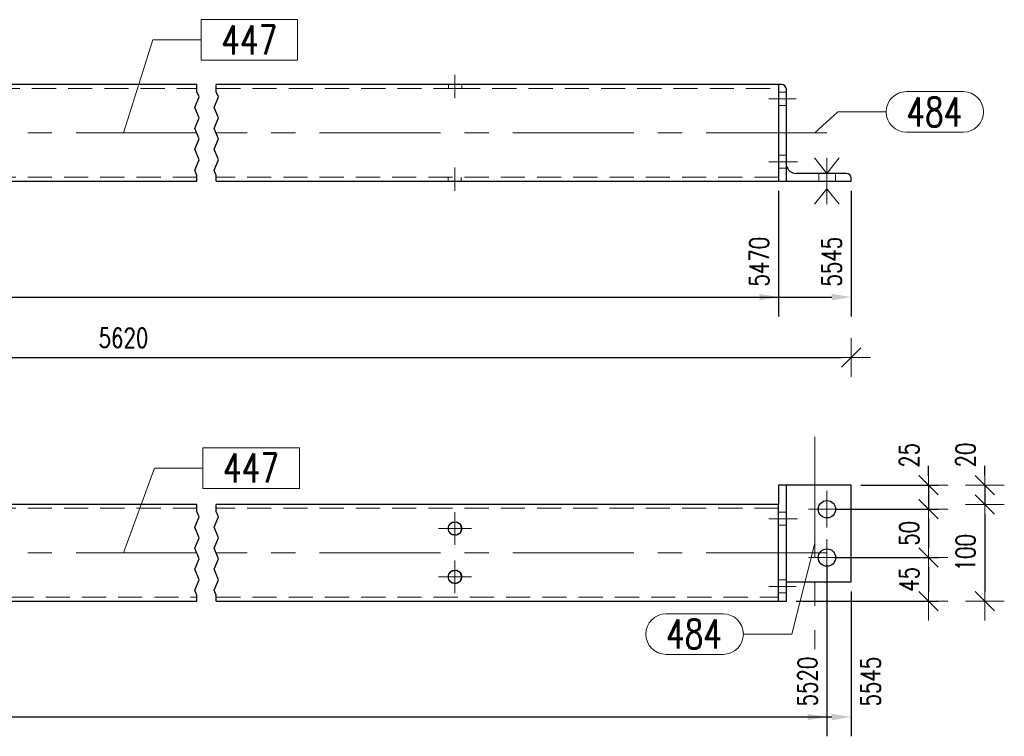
# Model space of a CAD drawing. Header units: millimetres. Extents: x -876 to 136, y 14938 to 15607.
# Tile 33 of 46: x -310 to -208, y 15246 to 15320. Entities that reach past the tile are written whole.
import ezdxf

# ---------------------------------------------------------------- set-up
doc = ezdxf.new("R2010")
doc.units = ezdxf.units.MM
doc.header["$LTSCALE"] = 10
doc.linetypes.add('HIDDEN', pattern=[0.375, 0.25, -0.125])
doc.linetypes.add('MITTE', pattern=[2, 1.25, -0.25, 0.25, -0.25])
doc.layers.get('Defpoints').update_dxf_attribs({"color": 1})
for name, color, linetype, lineweight in [('PS_Bolt', 4, 'Continuous', 13), ('PS_DIM', 4, 'Continuous', 13), ('PS_Hidden', 2, 'HIDDEN', 9), ('PS_Mid', 5, 'MITTE', 15), ('PS_Pos', 1, 'Continuous', 15), ('PS_Shape', 161, 'Continuous', 30), ('PS_SOLID', 7, 'Continuous', 30)]:
    doc.layers.add(name, color=color, linetype=linetype, lineweight=lineweight)
doc.styles.add('simplex', font='simplex.shx', dxfattribs={"width": 0.75})
doc.dimstyles.new('1_10_GŁ_DS1-LS10', dxfattribs={"dimtxt": 2, "dimasz": 2, "dimexe": 2, "dimexo": 1, "dimgap": 1, "dimtad": 1, "dimjust": 4, "dimdec": 0, "dimlfac": 10, "dimtxsty": 'simplex', "dimblk1": 'NONE', "dimsah": 1, "dimcen": 2, "dimclrd": 256, "dimclre": 256, "dimclrt": 3, "dimadec": 1, "dimazin": 0, "dimtfac": 1, "dimtdec": 0, "dimtmove": 2, "dimatfit": 3, "dimfxl": 1, "dimarcsym": 0})
doc.dimstyles.new('1_10_PRZ', dxfattribs={"dimtxt": 2, "dimasz": 1, "dimexe": 2, "dimexo": 5, "dimgap": 1, "dimtad": 1, "dimdec": 0, "dimlfac": 10, "dimtxsty": 'simplex', "dimblk": 'dimznak', "dimcen": 2, "dimse1": 1, "dimse2": 1, "dimclrt": 3, "dimadec": 1, "dimazin": 0, "dimtfac": 1, "dimtdec": 0, "dimtix": 1, "dimtmove": 2, "dimatfit": 3, "dimldrblk": 'dim-grot', "dimfxl": 1, "dimarcsym": 0})
doc.dimstyles.new('1_10_PRZ_DS1-LS10', dxfattribs={"dimtxt": 2, "dimasz": 1, "dimexe": 2, "dimexo": 5, "dimgap": 1, "dimtad": 1, "dimdec": 0, "dimlfac": 10, "dimtxsty": 'simplex', "dimblk": 'dimznak', "dimcen": 2, "dimse1": 1, "dimse2": 1, "dimclrt": 3, "dimadec": 1, "dimazin": 0, "dimtfac": 1, "dimtdec": 0, "dimtix": 1, "dimtmove": 2, "dimatfit": 3, "dimldrblk": 'dim-grot', "dimfxl": 1, "dimarcsym": 0})
doc.dimstyles.new('1_10_SC', dxfattribs={"dimtxt": 2, "dimasz": 1, "dimexe": 1, "dimexo": 1, "dimgap": 1, "dimtad": 1, "dimdec": 0, "dimlfac": 10, "dimtxsty": 'simplex', "dimblk": 'dimznak', "dimcen": 2, "dimclrd": 256, "dimclre": 256, "dimclrt": 3, "dimadec": 1, "dimazin": 0, "dimtfac": 1, "dimtdec": 0, "dimtix": 1, "dimtmove": 2, "dimatfit": 3, "dimldrblk": 'dim-grot', "dimfxl": 1, "dimarcsym": 0})

# ---------------------------------------------------------------- blocks, each defined once
blk = doc.blocks.new('dimznak')
at = {"color": 0}
for points in [[(0, 2), (0, -2)], [(-2, 0), (2, 0)]]:
    blk.add_lwpolyline(points, dxfattribs=at)
at = {"color": 2}
blk.add_lwpolyline([(1, 1), (-1, -1)], dxfattribs=at)
blk = doc.blocks.new('*D194')
at = {"layer": 'Defpoints', "color": 0, "transparency": 16777216}
for p in [(-223.88, 15271.86), (-226.38, 15269.36), (-215.88, 15269.36)]:
    blk.add_point(p, dxfattribs=at)
at = {"layer": 'PS_DIM', "lineweight": -2, "transparency": 16777216}
for p, q in [((-215.88, 15272.86), (-215.88, 15273.86)), ((-222.88, 15271.86), (-214.88, 15271.86)), ((-215.88, 15271.86), (-215.88, 15269.36)), ((-225.38, 15269.36), (-214.88, 15269.36)), ((-215.88, 15268.36), (-215.88, 15267.36))]:
    blk.add_line(p, q, dxfattribs=at)
for p, rotation in [((-215.88, 15271.86), 270), ((-215.88, 15269.36), 90)]:
    blk.add_blockref('dimznak', p, dxfattribs=dict(at, rotation=rotation))
at = {"layer": 'PS_DIM', "color": 3, "transparency": 16777216, "insert": (-217.88, 15274.94), "char_height": 2, "attachment_point": 5, "rotation": 90, "style": 'simplex'}
blk.add_mtext('25', dxfattribs=at)
blk = doc.blocks.new('dim-grot')
blk.add_hatch(color=256).paths.add_polyline_path([(0, 0), (-2, 0.5), (-2, -0.5)])
blk.add_lwpolyline([(0, 0), (-2, 0.5), (-2, -0.5), (0, 0)])
blk = doc.blocks.new('*D195')
at = {"layer": 'Defpoints', "color": 0, "transparency": 16777216}
for p in [(-226.38, 15269.36), (-226.38, 15264.36), (-215.88, 15264.36)]:
    blk.add_point(p, dxfattribs=at)
at = {"layer": 'PS_DIM', "lineweight": -2, "transparency": 16777216}
for p, q in [((-225.38, 15269.36), (-214.88, 15269.36)), ((-215.88, 15268.36), (-215.88, 15265.36)), ((-225.38, 15264.36), (-214.88, 15264.36))]:
    blk.add_line(p, q, dxfattribs=at)
for p, rotation in [((-215.88, 15269.36), 90), ((-215.88, 15264.36), 270)]:
    blk.add_blockref('dimznak', p, dxfattribs=dict(at, rotation=rotation))
at = {"layer": 'PS_DIM', "color": 3, "transparency": 16777216, "insert": (-217.88, 15266.86), "char_height": 2, "attachment_point": 5, "rotation": 90, "style": 'simplex'}
blk.add_mtext('50', dxfattribs=at)
blk = doc.blocks.new('*D196')
at = {"layer": 'Defpoints', "color": 0, "transparency": 16777216}
for p in [(-226.38, 15264.36), (-230.58, 15259.86), (-215.88, 15259.86)]:
    blk.add_point(p, dxfattribs=at)
at = {"layer": 'PS_DIM', "lineweight": -2, "transparency": 16777216}
for p, q in [((-225.38, 15264.36), (-214.88, 15264.36)), ((-215.88, 15263.36), (-215.88, 15260.86)), ((-229.58, 15259.86), (-214.88, 15259.86))]:
    blk.add_line(p, q, dxfattribs=at)
for p, rotation in [((-215.88, 15264.36), 90), ((-215.88, 15259.86), 270)]:
    blk.add_blockref('dimznak', p, dxfattribs=dict(at, rotation=rotation))
at = {"layer": 'PS_DIM', "color": 3, "transparency": 16777216, "insert": (-217.88, 15262.11), "char_height": 2, "attachment_point": 5, "rotation": 90, "style": 'simplex'}
blk.add_mtext('45', dxfattribs=at)
blk = doc.blocks.new('*D217')
at = {"layer": 'Defpoints', "color": 0, "transparency": 16777216}
for p in [(-366.98, 15303.32), (-231.38, 15303.32), (-231.38, 15291.32)]:
    blk.add_point(p, dxfattribs=at)
at = {"layer": 'PS_DIM', "lineweight": -2, "transparency": 16777216}
for p, q in [((-366.98, 15302.32), (-366.98, 15289.32)), ((-231.38, 15302.32), (-231.38, 15289.32)), ((-366.98, 15291.32), (-233.38, 15291.32))]:
    blk.add_line(p, q, dxfattribs=at)
at = {"layer": 'PS_DIM', "transparency": 16777216}
blk.add_solid([(-233.38, 15291.65), (-233.38, 15290.98), (-231.38, 15291.32)], dxfattribs=at)
at = {"layer": 'PS_DIM', "color": 3, "transparency": 16777216, "insert": (-233.4, 15294.98), "char_height": 2, "attachment_point": 5, "rotation": 90, "style": 'simplex'}
blk.add_mtext('5470', dxfattribs=at)
blk = doc.blocks.new('_None')
blk = doc.blocks.new('*D218')
at = {"layer": 'Defpoints', "color": 0, "transparency": 16777216}
for p in [(-366.98, 15303.32), (-223.88, 15303.32), (-223.88, 15291.32)]:
    blk.add_point(p, dxfattribs=at)
at = {"layer": 'PS_DIM', "lineweight": -2, "transparency": 16777216}
for p, q in [((-366.98, 15302.32), (-366.98, 15289.32)), ((-223.88, 15302.32), (-223.88, 15289.32)), ((-366.98, 15291.32), (-225.88, 15291.32))]:
    blk.add_line(p, q, dxfattribs=at)
at = {"layer": 'PS_DIM', "transparency": 16777216}
blk.add_solid([(-225.88, 15291.65), (-225.88, 15290.98), (-223.88, 15291.32)], dxfattribs=at)
at = {"layer": 'PS_DIM', "color": 3, "transparency": 16777216, "insert": (-225.9, 15294.98), "char_height": 2, "attachment_point": 5, "rotation": 90, "style": 'simplex'}
blk.add_mtext('5545', dxfattribs=at)
blk = doc.blocks.new('*D222')
at = {"layer": 'Defpoints', "color": 0, "transparency": 16777216}
for p in [(-226.38, 15264.36), (-366.98, 15259.86), (-226.38, 15247.86)]:
    blk.add_point(p, dxfattribs=at)
at = {"layer": 'PS_DIM', "lineweight": -2, "transparency": 16777216}
for p, q in [((-226.38, 15263.36), (-226.38, 15245.86)), ((-366.98, 15258.86), (-366.98, 15245.86)), ((-366.98, 15247.86), (-228.38, 15247.86))]:
    blk.add_line(p, q, dxfattribs=at)
at = {"layer": 'PS_DIM', "transparency": 16777216}
blk.add_solid([(-228.38, 15248.19), (-228.38, 15247.52), (-226.38, 15247.86)], dxfattribs=at)
at = {"layer": 'PS_DIM', "color": 3, "transparency": 16777216, "insert": (-228.4, 15251.52), "char_height": 2, "attachment_point": 5, "rotation": 90, "style": 'simplex'}
blk.add_mtext('5520', dxfattribs=at)
blk = doc.blocks.new('*D223')
at = {"layer": 'Defpoints', "color": 0, "transparency": 16777216}
for p in [(-223.88, 15261.86), (-366.98, 15259.86), (-223.88, 15247.86)]:
    blk.add_point(p, dxfattribs=at)
at = {"layer": 'PS_DIM', "lineweight": -2, "transparency": 16777216}
for p, q in [((-223.88, 15260.86), (-223.88, 15245.86)), ((-366.98, 15258.86), (-366.98, 15245.86)), ((-366.98, 15247.86), (-225.88, 15247.86))]:
    blk.add_line(p, q, dxfattribs=at)
at = {"layer": 'PS_DIM', "transparency": 16777216}
blk.add_solid([(-225.88, 15248.19), (-225.88, 15247.52), (-223.88, 15247.86)], dxfattribs=at)
at = {"layer": 'PS_DIM', "color": 3, "transparency": 16777216, "insert": (-221.86, 15251.52), "char_height": 2, "attachment_point": 5, "rotation": 90, "style": 'simplex'}
blk.add_mtext('5545', dxfattribs=at)
blk = doc.blocks.new('*D336')
at = {"layer": 'Defpoints', "color": 0, "transparency": 16777216}
for p in [(-223.88, 15271.86), (-231.38, 15269.86), (-210.03, 15269.86)]:
    blk.add_point(p, dxfattribs=at)
at = {"layer": 'PS_DIM', "color": 0, "lineweight": -2, "transparency": 16777216}
for p, q in [((-210.03, 15272.86), (-210.03, 15273.86)), ((-210.03, 15271.86), (-210.03, 15269.86)), ((-210.03, 15268.86), (-210.03, 15267.86))]:
    blk.add_line(p, q, dxfattribs=at)
for p, rotation in [((-210.03, 15271.86), 270), ((-210.03, 15269.86), 90)]:
    blk.add_blockref('dimznak', p, dxfattribs=dict(at, rotation=rotation))
at = {"layer": 'PS_DIM', "color": 3, "transparency": 16777216, "insert": (-212.03, 15274.97), "char_height": 2, "attachment_point": 5, "rotation": 90, "style": 'simplex'}
blk.add_mtext('20', dxfattribs=at)
blk = doc.blocks.new('*D337')
at = {"layer": 'Defpoints', "color": 0, "transparency": 16777216}
for p in [(-231.38, 15269.86), (-230.58, 15259.86), (-210.03, 15259.86)]:
    blk.add_point(p, dxfattribs=at)
at = {"layer": 'PS_DIM', "color": 0, "lineweight": -2, "transparency": 16777216}
blk.add_line((-210.03, 15268.86), (-210.03, 15260.86), dxfattribs=at)
for p, rotation in [((-210.03, 15269.86), 90), ((-210.03, 15259.86), 270)]:
    blk.add_blockref('dimznak', p, dxfattribs=dict(at, rotation=rotation))
at = {"layer": 'PS_DIM', "color": 3, "transparency": 16777216, "insert": (-212.03, 15264.86), "char_height": 2, "attachment_point": 5, "rotation": 90, "style": 'simplex'}
blk.add_mtext('100', dxfattribs=at)
blk = doc.blocks.new('*D434')
at = {"layer": 'Defpoints', "color": 0, "transparency": 16777216}
for p in [(-374.48, 15303.32), (-223.88, 15303.32), (-223.88, 15285.05)]:
    blk.add_point(p, dxfattribs=at)
at = {"layer": 'PS_DIM', "color": 0, "lineweight": -2, "transparency": 16777216}
blk.add_line((-373.48, 15285.05), (-224.88, 15285.05), dxfattribs=at)
at = {"layer": 'PS_DIM', "color": 0, "lineweight": -2, "transparency": 16777216, "rotation": 180}
blk.add_blockref('dimznak', (-374.48, 15285.05), dxfattribs=at)
at = {"layer": 'PS_DIM', "color": 0, "lineweight": -2, "transparency": 16777216}
blk.add_blockref('dimznak', (-223.88, 15285.05), dxfattribs=at)
at = {"layer": 'PS_DIM', "color": 3, "transparency": 16777216, "insert": (-299.18, 15287.09), "char_height": 2, "attachment_point": 5, "style": 'simplex'}
blk.add_mtext('5620', dxfattribs=at)
blk = doc.blocks.new('*X676')
at = {"color": 1}
for p, q in [((-291.58, 15312.57), (-291.58, 15313.32)), ((-291.35, 15312.03), (-291.58, 15312.57)), ((-289.58, 15312.57), (-289.58, 15313.32)), ((-289.35, 15312.03), (-289.58, 15312.57)), ((-291.81, 15310.95), (-291.35, 15312.03)), ((-289.81, 15310.95), (-289.35, 15312.03)), ((-291.35, 15309.86), (-291.81, 15310.95)), ((-289.35, 15309.86), (-289.81, 15310.95)), ((-291.81, 15308.78), (-291.35, 15309.86)), ((-289.81, 15308.78), (-289.35, 15309.86)), ((-291.35, 15307.7), (-291.81, 15308.78)), ((-289.35, 15307.7), (-289.81, 15308.78)), ((-291.81, 15306.61), (-291.35, 15307.7)), ((-289.81, 15306.61), (-289.35, 15307.7)), ((-291.35, 15305.53), (-291.81, 15306.61)), ((-289.35, 15305.53), (-289.81, 15306.61)), ((-291.81, 15304.45), (-291.35, 15305.53)), ((-289.81, 15304.45), (-289.35, 15305.53)), ((-291.58, 15303.9), (-291.81, 15304.45)), ((-289.58, 15303.9), (-289.81, 15304.45)), ((-291.58, 15303.32), (-291.58, 15303.9)), ((-289.58, 15303.32), (-289.58, 15303.9))]:
    blk.add_line(p, q, dxfattribs=at)
at = {"layer": 'PS_Hidden', "color": 2, "linetype": 'HIDDEN'}
for p, q in [((-316.16, 15312.92), (-291.58, 15312.92)), ((-289.58, 15312.92), (-264.76, 15312.92)), ((-265.54, 15313.32), (-265.54, 15312.92)), ((-264.76, 15312.92), (-231.38, 15312.92)), ((-264.18, 15312.92), (-264.18, 15313.32)), ((-230.58, 15312.52), (-231.38, 15312.52)), ((-231.38, 15311.16), (-230.58, 15311.16)), ((-230.58, 15306.02), (-231.38, 15306.02)), ((-231.38, 15304.66), (-230.58, 15304.66)), ((-230.58, 15304.66), (-230.47, 15304.66)), ((-291.58, 15303.72), (-340.98, 15303.72)), ((-231.38, 15303.72), (-289.58, 15303.72)), ((-265.58, 15303.72), (-265.58, 15303.32)), ((-264.22, 15303.32), (-264.22, 15303.72)), ((-227.23, 15304.12), (-227.23, 15303.32)), ((-225.48, 15303.32), (-225.48, 15304.12))]:
    blk.add_line(p, q, dxfattribs=at)
at = {"layer": 'PS_Mid', "color": 5, "linetype": 'MITTE'}
for p, q in [((-264.88, 15314.32), (-264.88, 15311.92)), ((-264.88, 15314.32), (-264.88, 15311.92)), ((-232.38, 15311.82), (-229.58, 15311.82)), ((-232.38, 15311.82), (-229.58, 15311.82)), ((-291.58, 15308.32), (-340.98, 15308.32)), ((-226.38, 15308.32), (-289.58, 15308.32)), ((-227.63, 15308.32), (-227.63, 15308.32)), ((-264.88, 15302.32), (-264.88, 15304.72)), ((-264.88, 15302.32), (-264.88, 15304.72)), ((-232.38, 15305.32), (-229.58, 15305.32)), ((-232.38, 15305.32), (-229.44, 15305.32)), ((-226.38, 15305.12), (-226.38, 15302.32)), ((-226.38, 15305.12), (-226.38, 15302.32))]:
    blk.add_line(p, q, dxfattribs=at)
at = {"layer": 'PS_SOLID', "color": 7, "linetype": 'Continuous'}
for p, q in [((-291.58, 15313.32), (-340.98, 15313.32)), ((-231.38, 15313.32), (-289.58, 15313.32)), ((-231.08, 15313.32), (-231.38, 15313.32)), ((-231.38, 15313.32), (-231.38, 15303.32)), ((-230.58, 15311.94), (-230.58, 15312.82)), ((-230.58, 15303.32), (-230.58, 15311.94)), ((-230.58, 15305.01), (-230.58, 15305.12)), ((-230.57, 15304.97), (-230.58, 15305.01)), ((-230.55, 15304.88), (-230.58, 15304.88)), ((-230.55, 15304.88), (-230.57, 15304.97)), ((-230.54, 15304.82), (-230.55, 15304.88)), ((-224.38, 15304.12), (-229.58, 15304.12)), ((-223.88, 15303.32), (-223.88, 15303.62)), ((-316.4, 15303.32), (-291.58, 15303.32)), ((-289.58, 15303.32), (-265, 15303.32)), ((-265, 15303.32), (-231.38, 15303.32)), ((-231.38, 15303.32), (-230.58, 15303.32)), ((-230.58, 15303.32), (-226.23, 15303.32)), ((-226.23, 15303.32), (-223.88, 15303.32))]:
    blk.add_line(p, q, dxfattribs=at)
at = {"layer": 'PS_SOLID'}
for centre, radius, start, end in [((-231.08, 15312.82), 0.5, 0, 90), ((-229.58, 15305.12), 1, 197.4194, 270), ((-224.38, 15303.62), 0.5, 0, 90)]:
    blk.add_arc(centre, radius, start, end, dxfattribs=at)
blk = doc.blocks.new('*X679')
at = {"color": 4, "linetype": 'Continuous'}
for p, q in [((-227.66, 15305.72), (-226.38, 15304.12)), ((-226.38, 15304.12), (-225.1, 15305.72)), ((-226.38, 15305.72), (-226.38, 15300.92)), ((-227.66, 15300.92), (-226.38, 15302.52)), ((-226.38, 15302.52), (-225.1, 15300.92))]:
    blk.add_line(p, q, dxfattribs=at)
blk = doc.blocks.new('*X680')
at = {"color": 4, "linetype": 'Continuous'}
for p, q in [((-227.66, 15305.72), (-226.38, 15304.12)), ((-226.38, 15304.12), (-225.1, 15305.72)), ((-226.38, 15305.72), (-226.38, 15300.92)), ((-227.66, 15300.92), (-226.38, 15302.52)), ((-226.38, 15302.52), (-225.1, 15300.92))]:
    blk.add_line(p, q, dxfattribs=at)
blk = doc.blocks.new('*X683')
at = {"color": 1}
for p, q in [((-281.16, 15320.03), (-291.15, 15320.03)), ((-291.15, 15320.03), (-291.15, 15315.83)), ((-281.16, 15315.83), (-281.16, 15320.03)), ((-299.18, 15308.32), (-296.15, 15317.93)), ((-296.15, 15317.93), (-291.15, 15317.93)), ((-291.15, 15315.83), (-281.16, 15315.83))]:
    blk.add_line(p, q, dxfattribs=at)
at = {"color": 30, "style": 'simplex', "width": 0.75}
blk.add_text('447', height=3, dxfattribs=at).set_placement((-289.05, 15316.43))
blk = doc.blocks.new('*X684')
at = {"color": 1}
for p, q in [((-218.16, 15312.58), (-212.27, 15312.58)), ((-227.63, 15308.32), (-225.26, 15310.48)), ((-225.26, 15310.48), (-220.26, 15310.48)), ((-218.16, 15308.38), (-212.27, 15308.38))]:
    blk.add_line(p, q, dxfattribs=at)
for centre, start, end in [((-218.16, 15310.48), 90, 270), ((-212.27, 15310.48), 270, 90)]:
    blk.add_arc(centre, 2.1, start, end, dxfattribs=at)
at = {"color": 30, "style": 'simplex', "width": 0.75}
blk.add_text('484', height=3, dxfattribs=at).set_placement((-218.16, 15308.98))
blk = doc.blocks.new('*X687')
at = {"color": 1}
for p, q in [((-291.58, 15269.12), (-291.58, 15269.86)), ((-289.58, 15269.12), (-289.58, 15269.86)), ((-291.35, 15268.57), (-291.58, 15269.12)), ((-289.35, 15268.57), (-289.58, 15269.12)), ((-291.81, 15267.49), (-291.35, 15268.57)), ((-289.81, 15267.49), (-289.35, 15268.57)), ((-291.35, 15266.41), (-291.81, 15267.49)), ((-289.35, 15266.41), (-289.81, 15267.49)), ((-291.81, 15265.32), (-291.35, 15266.41)), ((-289.81, 15265.32), (-289.35, 15266.41)), ((-291.35, 15264.24), (-291.81, 15265.32)), ((-289.35, 15264.24), (-289.81, 15265.32)), ((-291.81, 15263.16), (-291.35, 15264.24)), ((-289.81, 15263.16), (-289.35, 15264.24)), ((-291.35, 15262.07), (-291.81, 15263.16)), ((-289.35, 15262.07), (-289.81, 15263.16)), ((-291.81, 15260.99), (-291.35, 15262.07)), ((-289.81, 15260.99), (-289.35, 15262.07)), ((-291.58, 15260.45), (-291.81, 15260.99)), ((-289.58, 15260.45), (-289.81, 15260.99)), ((-291.58, 15259.86), (-291.58, 15260.45)), ((-289.58, 15259.86), (-289.58, 15260.45))]:
    blk.add_line(p, q, dxfattribs=at)
at = {"layer": 'PS_Hidden', "color": 2, "linetype": 'HIDDEN'}
for p, q in [((-291.58, 15269.46), (-340.98, 15269.46)), ((-231.38, 15269.46), (-289.58, 15269.46)), ((-230.58, 15269.06), (-231.38, 15269.06)), ((-265.31, 15267.87), (-265.23, 15267.96)), ((-265.23, 15267.96), (-265.11, 15267.99)), ((-264.88, 15268.03), (-264.76, 15268.05)), ((-264.76, 15268.05), (-264.65, 15267.99)), ((-264.45, 15267.87), (-264.35, 15267.81)), ((-264.35, 15267.81), (-264.3, 15267.69)), ((-231.38, 15267.7), (-230.58, 15267.7)), ((-265.54, 15267.6), (-265.46, 15267.69)), ((-265.54, 15267.47), (-265.54, 15267.6)), ((-265.54, 15267.12), (-265.54, 15267.24)), ((-265.46, 15267.02), (-265.54, 15267.12)), ((-265.23, 15266.75), (-265.31, 15266.85)), ((-265.11, 15266.73), (-265.23, 15266.75)), ((-264.76, 15266.67), (-264.88, 15266.69)), ((-264.65, 15266.73), (-264.76, 15266.67)), ((-264.35, 15266.91), (-264.45, 15266.85)), ((-264.3, 15267.02), (-264.35, 15266.91)), ((-264.22, 15267.47), (-264.18, 15267.36)), ((-264.18, 15267.36), (-264.22, 15267.24)), ((-265.54, 15262.6), (-265.46, 15262.69)), ((-265.31, 15262.87), (-265.23, 15262.96)), ((-265.23, 15262.96), (-265.11, 15262.99)), ((-264.88, 15263.03), (-264.76, 15263.05)), ((-264.76, 15263.05), (-264.65, 15262.99)), ((-264.45, 15262.87), (-264.35, 15262.81)), ((-264.35, 15262.81), (-264.3, 15262.69)), ((-265.54, 15262.47), (-265.54, 15262.6)), ((-265.54, 15262.12), (-265.54, 15262.24)), ((-265.46, 15262.02), (-265.54, 15262.12)), ((-265.23, 15261.75), (-265.31, 15261.85)), ((-265.11, 15261.73), (-265.23, 15261.75)), ((-264.76, 15261.67), (-264.88, 15261.69)), ((-264.65, 15261.73), (-264.76, 15261.67)), ((-264.35, 15261.91), (-264.45, 15261.85)), ((-264.3, 15262.02), (-264.35, 15261.91)), ((-264.22, 15262.47), (-264.18, 15262.36)), ((-264.18, 15262.36), (-264.22, 15262.24)), ((-230.58, 15262.06), (-231.38, 15262.06)), ((-231.38, 15260.7), (-230.58, 15260.7)), ((-340.98, 15260.26), (-291.58, 15260.26)), ((-289.58, 15260.26), (-231.38, 15260.26))]:
    blk.add_line(p, q, dxfattribs=at)
at = {"layer": 'PS_Mid', "color": 5, "linetype": 'MITTE'}
for p, q in [((-227.63, 15276.86), (-227.63, 15254.86)), ((-226.38, 15271.26), (-226.38, 15267.46)), ((-264.88, 15269.06), (-264.88, 15265.66)), ((-264.88, 15269.06), (-264.88, 15265.66)), ((-224.48, 15269.36), (-228.28, 15269.36)), ((-232.38, 15268.36), (-229.58, 15268.36)), ((-232.38, 15268.36), (-229.44, 15268.36)), ((-263.18, 15267.36), (-266.58, 15267.36)), ((-263.18, 15267.36), (-266.58, 15267.36)), ((-226.38, 15266.26), (-226.38, 15262.46)), ((-291.58, 15264.86), (-340.98, 15264.86)), ((-226.38, 15264.86), (-289.58, 15264.86)), ((-264.88, 15264.06), (-264.88, 15260.66)), ((-264.88, 15264.06), (-264.88, 15260.66)), ((-224.48, 15264.36), (-228.28, 15264.36)), ((-263.18, 15262.36), (-266.58, 15262.36)), ((-263.18, 15262.36), (-266.58, 15262.36)), ((-232.38, 15261.36), (-229.58, 15261.36)), ((-232.38, 15261.36), (-229.58, 15261.36))]:
    blk.add_line(p, q, dxfattribs=at)
at = {"layer": 'PS_SOLID', "color": 7, "linetype": 'Continuous'}
for p, q in [((-230.58, 15271.86), (-231.38, 15271.86)), ((-231.38, 15271.86), (-231.38, 15269.86)), ((-226.54, 15271.86), (-230.58, 15271.86)), ((-230.58, 15268.48), (-230.58, 15271.86)), ((-223.88, 15271.86), (-226.54, 15271.86)), ((-223.88, 15261.86), (-223.88, 15271.86)), ((-291.58, 15269.86), (-316.4, 15269.86)), ((-265, 15269.86), (-289.58, 15269.86)), ((-231.38, 15269.86), (-265, 15269.86)), ((-231.38, 15269.46), (-231.38, 15269.86)), ((-231.38, 15259.86), (-231.38, 15269.46)), ((-265.46, 15267.69), (-265.31, 15267.87)), ((-265.11, 15267.99), (-264.88, 15268.03)), ((-264.65, 15267.99), (-264.45, 15267.87)), ((-230.58, 15261.48), (-230.58, 15268.48)), ((-265.54, 15267.24), (-265.54, 15267.47)), ((-265.31, 15266.85), (-265.46, 15267.02)), ((-264.88, 15266.69), (-265.11, 15266.73)), ((-264.45, 15266.85), (-264.65, 15266.73)), ((-264.3, 15267.69), (-264.22, 15267.47)), ((-264.22, 15267.24), (-264.3, 15267.02)), ((-265.46, 15262.69), (-265.31, 15262.87)), ((-265.11, 15262.99), (-264.88, 15263.03)), ((-264.65, 15262.99), (-264.45, 15262.87)), ((-264.3, 15262.69), (-264.22, 15262.47)), ((-265.54, 15262.24), (-265.54, 15262.47)), ((-265.31, 15261.85), (-265.46, 15262.02)), ((-264.88, 15261.69), (-265.11, 15261.73)), ((-264.45, 15261.85), (-264.65, 15261.73)), ((-264.22, 15262.24), (-264.3, 15262.02)), ((-230.58, 15261.86), (-223.88, 15261.86)), ((-230.58, 15259.86), (-230.58, 15261.48)), ((-340.98, 15259.86), (-291.58, 15259.86)), ((-289.58, 15259.86), (-231.38, 15259.86)), ((-231.38, 15259.86), (-230.58, 15259.86))]:
    blk.add_line(p, q, dxfattribs=at)
at = {"layer": 'PS_SOLID', "color": 7}
for centre, radius in [((-226.38, 15269.36), 0.9), ((-264.88, 15267.36), 0.7), ((-226.38, 15264.36), 0.9), ((-264.88, 15262.36), 0.7)]:
    blk.add_circle(centre, radius, dxfattribs=at)
blk = doc.blocks.new('*X690')
at = {"color": 4, "linetype": 'Continuous'}
blk.add_line((-226.38, 15264.36), (-226.38, 15264.36), dxfattribs=at)
blk.add_line((-226.38, 15264.36), (-226.38, 15264.36), dxfattribs=at)
blk.add_line((-226.38, 15264.36), (-226.38, 15264.36), dxfattribs=at)
blk.add_line((-226.38, 15264.36), (-226.38, 15264.36), dxfattribs=at)
blk.add_line((-226.38, 15264.36), (-226.38, 15264.36), dxfattribs=at)
blk = doc.blocks.new('*X691')
at = {"color": 4, "linetype": 'Continuous'}
blk.add_line((-226.38, 15269.36), (-226.38, 15269.36), dxfattribs=at)
blk.add_line((-226.38, 15269.36), (-226.38, 15269.36), dxfattribs=at)
blk.add_line((-226.38, 15269.36), (-226.38, 15269.36), dxfattribs=at)
blk.add_line((-226.38, 15269.36), (-226.38, 15269.36), dxfattribs=at)
blk.add_line((-226.38, 15269.36), (-226.38, 15269.36), dxfattribs=at)
blk = doc.blocks.new('*X694')
at = {"color": 1}
for p, q in [((-280.98, 15275.72), (-290.97, 15275.72)), ((-290.97, 15275.72), (-290.97, 15271.52)), ((-280.98, 15271.52), (-280.98, 15275.72)), ((-299.18, 15264.86), (-295.97, 15273.62)), ((-295.97, 15273.62), (-290.97, 15273.62)), ((-290.97, 15271.52), (-280.98, 15271.52))]:
    blk.add_line(p, q, dxfattribs=at)
at = {"color": 30, "style": 'simplex', "width": 0.75}
blk.add_text('447', height=3, dxfattribs=at).set_placement((-288.87, 15272.12))
blk = doc.blocks.new('*X695')
at = {"color": 1}
for p, q in [((-227.63, 15265.86), (-230.03, 15256.44)), ((-243.03, 15258.54), (-237.13, 15258.54)), ((-235.03, 15256.44), (-230.03, 15256.44)), ((-243.03, 15254.34), (-237.13, 15254.34))]:
    blk.add_line(p, q, dxfattribs=at)
for centre, start, end in [((-243.03, 15256.44), 90, 270), ((-237.13, 15256.44), 270, 90)]:
    blk.add_arc(centre, 2.1, start, end, dxfattribs=at)
at = {"color": 30, "style": 'simplex', "width": 0.75}
blk.add_text('484', height=3, dxfattribs=at).set_placement((-243.03, 15254.94))

msp = doc.modelspace()

# ---------------------------------------------------------------- block references
at = {"layer": 'PS_Bolt', "color": 4}
for name in ['*X679', '*X680', '*X691', '*X690']:
    msp.add_blockref(name, (0, 0), dxfattribs=at)
at = {"layer": 'PS_Pos'}
for name in ['*X683', '*X684', '*X694', '*X695']:
    msp.add_blockref(name, (0, 0), dxfattribs=at)
at = {"layer": 'PS_Shape', "color": 20}
for name in ['*X676', '*X687']:
    msp.add_blockref(name, (0, 0), dxfattribs=at)

# ---------------------------------------------------------------- dimensions: what is measured, and where the dimension line sits
at = {"layer": 'PS_DIM'}
dim = msp.add_linear_dim(base=(-223.88, 15285.05), p1=(-374.48, 15303.32), p2=(-223.88, 15303.32), text='5620', dimstyle='1_10_PRZ_DS1-LS10', dxfattribs=at)
dim.commit()
dim.dimension.update_dxf_attribs({"geometry": '*D434', "text_midpoint": (-299.18, 15287.09), "dimtype": 128})
for base, p1, p2, text, picture, middle in [((-231.38, 15291.32), (-366.98, 15303.32), (-231.38, 15303.32), '5470', '*D217', (-233.4, 15294.98)), ((-223.88, 15291.32), (-366.98, 15303.32), (-223.88, 15303.32), '5545', '*D218', (-225.9, 15294.98)), ((-226.38, 15247.86), (-366.98, 15259.86), (-226.38, 15264.36), '5520', '*D222', (-228.4, 15251.52)), ((-223.88, 15247.86), (-366.98, 15259.86), (-223.88, 15261.86), '5545', '*D223', (-221.86, 15251.52))]:
    dim = msp.add_linear_dim(base=base, p1=p1, p2=p2, text=text, dimstyle='1_10_GŁ_DS1-LS10', dxfattribs=at)
    dim.commit()
    dim.dimension.update_dxf_attribs({"geometry": picture, "text_midpoint": middle, "dimtype": 128, "text_rotation": 90})
for base, p2, dimstyle, picture, middle in [((-210.03, 15269.86), (-231.38, 15269.86), '1_10_PRZ', '*D336', (-212.03, 15274.97)), ((-215.88, 15269.36), (-226.38, 15269.36), '1_10_SC', '*D194', (-217.88, 15274.94))]:
    dim = msp.add_linear_dim(base=base, p1=(-223.88, 15271.86), p2=p2, angle=90, dimstyle=dimstyle, dxfattribs=at)
    dim.commit()
    dim.dimension.update_dxf_attribs({"geometry": picture, "text_midpoint": middle, "dimtype": 128})
for base, p1, p2, dimstyle, picture, middle in [((-210.03, 15259.86), (-231.38, 15269.86), (-230.58, 15259.86), '1_10_PRZ', '*D337', (-212.03, 15264.86)), ((-215.88, 15264.36), (-226.38, 15269.36), (-226.38, 15264.36), '1_10_SC', '*D195', (-217.88, 15266.86)), ((-215.88, 15259.86), (-226.38, 15264.36), (-230.58, 15259.86), '1_10_SC', '*D196', (-217.88, 15262.11))]:
    dim = msp.add_linear_dim(base=base, p1=p1, p2=p2, angle=90, dimstyle=dimstyle, dxfattribs=at)
    dim.commit()
    dim.dimension.update_dxf_attribs({"geometry": picture, "text_midpoint": middle})

doc.saveas('drawing.dxf')
